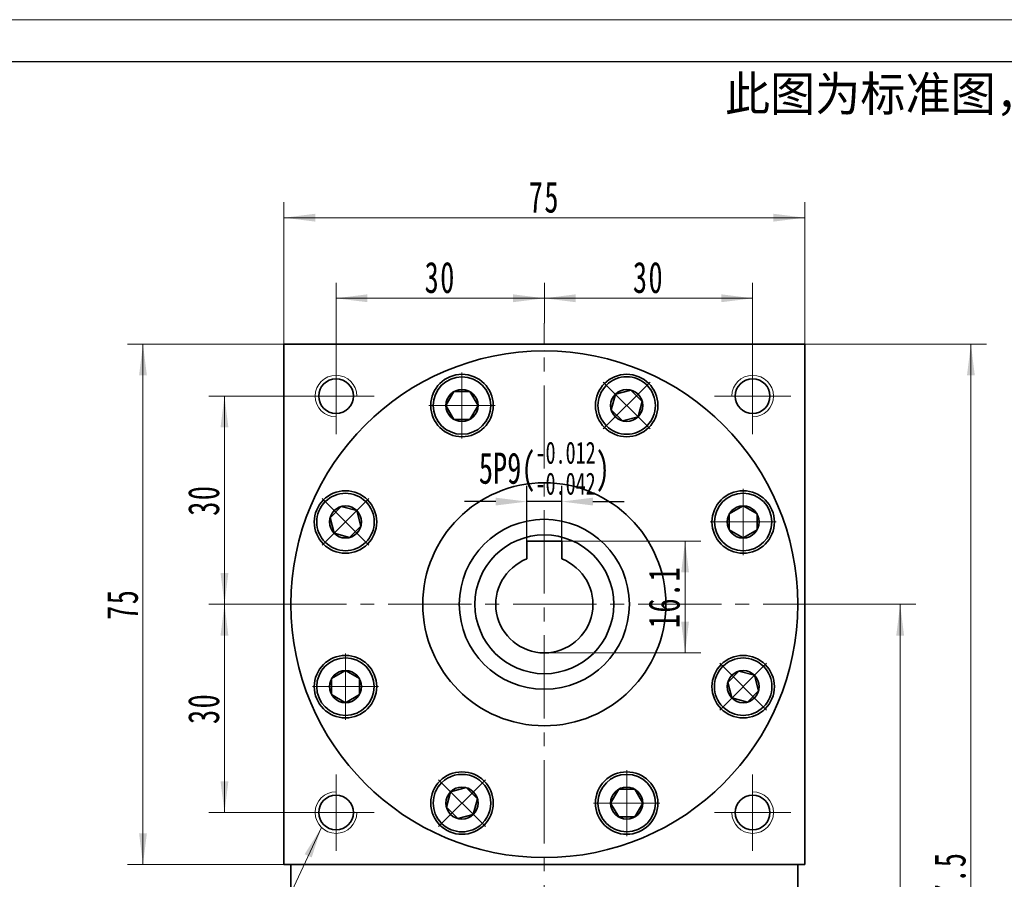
# Model space of a CAD drawing. Header units: millimetres. Extents: x 15 to 528, y 21 to 382.
# Tile 5 of 6: x 272 to 413, y 258 to 382. Entities that reach past the tile are written whole.
import ezdxf

# ---------------------------------------------------------------- set-up
doc = ezdxf.new("R2010")
doc.units = ezdxf.units.MM
doc.set_wipeout_variables(frame=1)
doc.header["$PDSIZE"] = -5
doc.linetypes.add('点画线', pattern=[18, 12, -2, 2, -2])
doc.layers.get('0').update_dxf_attribs({"lineweight": 35})
doc.layers.add('6文字层', color=3, linetype='Continuous')
for name, color, linetype, lineweight in [('中心线层', 1, '点画线', 18), ('图框_外框线', 7, 'Continuous', 18), ('尺寸线层', 3, 'Continuous', 18), ('粗实线层', 7, 'Continuous', 35)]:
    doc.layers.add(name, color=color, linetype=linetype, lineweight=lineweight)
doc.styles.add('标准', font='txt', dxfattribs={"width": 0.667})
doc.dimstyles.new('a4-1-1.5', dxfattribs={"dimtxt": 4.5, "dimasz": 4.5, "dimexe": 2.25, "dimexo": 0, "dimgap": 0.75, "dimtad": 1, "dimdec": 3, "dimdsep": 46, "dimtxsty": '标准', "dimblk": '_CAXARROW', "dimcen": 0, "dimdle": 6, "dimazin": 2, "dimtfac": 0.707107, "dimtdec": 3, "dimtix": 1, "dimtmove": 2, "dimatfit": 3, "dimfxl": 0, "dimfrac": 2, "dimtolj": 1, "dimtzin": 0, "dimarcsym": 0})

# ---------------------------------------------------------------- blocks, each defined once
blk = doc.blocks.new('*X8')
at = {"layer": '尺寸线层', "linetype": 'Continuous'}
for points in [[(317.08, 341.59), (321.58, 341.03), (321.58, 342.16)], [(347.08, 341.59), (342.58, 341.03), (342.58, 342.16)]]:
    blk.add_hatch(color=0, dxfattribs=at).paths.add_polyline_path(points, flags=0)
at = {"layer": '尺寸线层', "color": 0, "linetype": 'Continuous'}
for p, q in [((317.08, 333), (317.08, 343.84)), ((347.08, 338), (347.08, 343.84)), ((347.08, 341.59), (317.08, 341.59))]:
    blk.add_line(p, q, dxfattribs=at)
at = {"layer": '尺寸线层', "color": 0, "insert": (332.08, 344.57), "char_height": 4.5, "width": 9, "attachment_point": 5, "line_spacing_factor": 1.15057, "style": '标准'}
blk.add_mtext('\\T1.1;30', dxfattribs=at)
blk = doc.blocks.new('_CAXARROW')
blk.add_hatch(color=0).paths.add_polyline_path([(0, 0), (-1, 0.125), (-1, -0.125)], flags=0)
blk = doc.blocks.new('*X9')
at = {"layer": '尺寸线层', "linetype": 'Continuous'}
for points in [[(347.08, 341.59), (351.58, 342.16), (351.58, 341.03)], [(377.08, 341.59), (372.58, 342.16), (372.58, 341.03)]]:
    blk.add_hatch(color=0, dxfattribs=at).paths.add_polyline_path(points, flags=0)
at = {"layer": '尺寸线层', "color": 0, "linetype": 'Continuous'}
for p, q in [((347.08, 338), (347.08, 343.84)), ((377.08, 333), (377.08, 343.84)), ((347.08, 341.59), (377.08, 341.59))]:
    blk.add_line(p, q, dxfattribs=at)
at = {"layer": '尺寸线层', "color": 0, "insert": (362.08, 344.57), "char_height": 4.5, "width": 9, "attachment_point": 5, "line_spacing_factor": 1.15057, "style": '标准'}
blk.add_mtext('\\T1.1;30', dxfattribs=at)
blk = doc.blocks.new('*X10')
at = {"layer": '尺寸线层', "linetype": 'Continuous'}
for points in [[(309.58, 353.2), (314.08, 352.64), (314.08, 353.77)], [(384.58, 353.2), (380.08, 352.64), (380.08, 353.77)]]:
    blk.add_hatch(color=0, dxfattribs=at).paths.add_polyline_path(points, flags=0)
at = {"layer": '尺寸线层', "color": 0, "linetype": 'Continuous'}
for p, q in [((309.58, 335), (309.58, 355.45)), ((384.58, 335), (384.58, 355.45)), ((384.58, 353.2), (309.58, 353.2))]:
    blk.add_line(p, q, dxfattribs=at)
at = {"layer": '尺寸线层', "color": 0, "insert": (347.08, 356.15), "char_height": 4.5, "width": 9, "attachment_point": 5, "line_spacing_factor": 1.15057, "style": '标准'}
blk.add_mtext('\\T1.1;75', dxfattribs=at)
blk = doc.blocks.new('*X11')
at = {"layer": '尺寸线层', "linetype": 'Continuous'}
for points in [[(289.27, 335), (289.83, 330.5), (288.71, 330.5)], [(289.27, 260), (289.83, 264.5), (288.71, 264.5)]]:
    blk.add_hatch(color=0, dxfattribs=at).paths.add_polyline_path(points, flags=0)
at = {"layer": '尺寸线层', "color": 0, "linetype": 'Continuous'}
for p, q in [((309.58, 335), (287.02, 335)), ((289.27, 335), (289.27, 260)), ((309.58, 260), (287.02, 260))]:
    blk.add_line(p, q, dxfattribs=at)
at = {"layer": '尺寸线层', "color": 0, "insert": (286.32, 297.5), "char_height": 4.5, "width": 9, "attachment_point": 5, "rotation": 90, "line_spacing_factor": 1.15057, "style": '标准'}
blk.add_mtext('\\T1.1;75', dxfattribs=at)
blk = doc.blocks.new('*X12')
at = {"layer": '尺寸线层', "linetype": 'Continuous'}
for points in [[(301.01, 327.5), (301.57, 323), (300.44, 323)], [(301.01, 297.5), (301.57, 302), (300.44, 302)]]:
    blk.add_hatch(color=0, dxfattribs=at).paths.add_polyline_path(points, flags=0)
at = {"layer": '尺寸线层', "color": 0, "linetype": 'Continuous'}
for p, q in [((311.58, 327.5), (298.76, 327.5)), ((301.01, 327.5), (301.01, 297.5)), ((306.58, 297.5), (298.76, 297.5))]:
    blk.add_line(p, q, dxfattribs=at)
at = {"layer": '尺寸线层', "color": 0, "insert": (298.03, 312.5), "char_height": 4.5, "width": 9, "attachment_point": 5, "rotation": 90, "line_spacing_factor": 1.15057, "style": '标准'}
blk.add_mtext('\\T1.1;30', dxfattribs=at)
blk = doc.blocks.new('*X13')
at = {"layer": '尺寸线层', "linetype": 'Continuous'}
for points in [[(301.01, 297.5), (301.57, 293), (300.44, 293)], [(301.01, 267.5), (301.57, 272), (300.44, 272)]]:
    blk.add_hatch(color=0, dxfattribs=at).paths.add_polyline_path(points, flags=0)
at = {"layer": '尺寸线层', "color": 0, "linetype": 'Continuous'}
for p, q in [((306.58, 297.5), (298.76, 297.5)), ((301.01, 297.5), (301.01, 267.5)), ((311.58, 267.5), (298.76, 267.5))]:
    blk.add_line(p, q, dxfattribs=at)
at = {"layer": '尺寸线层', "color": 0, "insert": (298.03, 282.5), "char_height": 4.5, "width": 9, "attachment_point": 5, "rotation": 90, "line_spacing_factor": 1.15057, "style": '标准'}
blk.add_mtext('\\T1.1;30', dxfattribs=at)
blk = doc.blocks.new('*X14')
at = {"layer": '尺寸线层', "linetype": 'Continuous'}
blk.add_hatch(color=0, dxfattribs=at).paths.add_polyline_path([(15.81, 26.08), (14.42, 21.77), (13.4, 22.24)], flags=0)
at = {"layer": '尺寸线层', "color": 0, "linetype": 'Continuous'}
blk.add_line((15.81, 26.08), (3.67, 0), dxfattribs=at)
at = {"layer": '尺寸线层', "color": 0}
for p, q in [((0, 10.09), (-13.03, 10.09)), ((0, 0), (0, 10.09)), ((0, 0), (-13.03, 0)), ((3.67, 0), (0, 0))]:
    blk.add_line(p, q, dxfattribs=at)
at = {"layer": '尺寸线层', "color": 0, "insert": (-2.25, 0.9), "char_height": 4.5, "width": 20.0078, "attachment_point": 9, "line_spacing_factor": 1.15057, "style": '标准'}
blk.add_mtext('\\T1.1;4-M6\\P6个面', dxfattribs=at)
blk = doc.blocks.new('*X15')
at = {"layer": '中心线层', "linetype": '点画线', "lineweight": 18}
for p, q in [((0, -4.76), (0, 4.76)), ((-4.76, 0), (4.76, 0))]:
    blk.add_line(p, q, dxfattribs=at)
at = {"layer": '粗实线层'}
for p, q in [((-2.31, 0), (-1.15, 2)), ((-1.15, 2), (1.15, 2)), ((2.31, 0), (1.15, 2)), ((2.31, 0), (1.15, 2)), ((-2.31, 0), (-1.15, -2)), ((2.31, 0), (1.15, -2)), ((-1.15, -2), (1.15, -2))]:
    blk.add_line(p, q, dxfattribs=at)
blk.add_circle((0, 0), 2.31, dxfattribs=at)
for start, end in [(0, 180), (180, 360)]:
    blk.add_arc((0, 0), 4.14, start, end, dxfattribs=at)
blk = doc.blocks.new('*X16')
at = {"layer": '尺寸线层', "linetype": 'Continuous'}
for points in [[(398.33, 297.5), (398.89, 293), (397.77, 293)], [(398.33, 177.5), (398.89, 182), (397.77, 182)]]:
    blk.add_hatch(color=0, dxfattribs=at).paths.add_polyline_path(points, flags=0)
at = {"layer": '尺寸线层', "color": 0, "linetype": 'Continuous'}
for p, q in [((387.58, 297.5), (400.58, 297.5)), ((398.33, 297.5), (398.33, 177.5)), ((354.08, 177.5), (400.58, 177.5))]:
    blk.add_line(p, q, dxfattribs=at)
at = {"layer": '尺寸线层', "color": 0, "insert": (395.34, 237.5), "char_height": 4.5, "width": 11.9606, "attachment_point": 5, "rotation": 90, "line_spacing_factor": 1.15057, "style": '标准'}
blk.add_mtext('\\T1.1;120', dxfattribs=at)
blk = doc.blocks.new('*X17')
at = {"layer": '尺寸线层', "linetype": 'Continuous'}
for points in [[(408.52, 335), (409.08, 330.5), (407.96, 330.5)], [(408.52, 177.5), (409.08, 182), (407.96, 182)]]:
    blk.add_hatch(color=0, dxfattribs=at).paths.add_polyline_path(points, flags=0)
at = {"layer": '尺寸线层', "color": 0, "linetype": 'Continuous'}
for p, q in [((384.58, 335), (410.77, 335)), ((408.52, 335), (408.52, 177.5)), ((354.08, 177.5), (410.77, 177.5))]:
    blk.add_line(p, q, dxfattribs=at)
at = {"layer": '尺寸线层', "color": 0, "insert": (405.53, 256.25), "char_height": 4.5, "width": 20.8061, "attachment_point": 5, "rotation": 90, "line_spacing_factor": 1.15057, "style": '标准'}
blk.add_mtext('\\T1.1;157.5', dxfattribs=at)
blk = doc.blocks.new('*X47')
at = {"layer": 'Defpoints', "color": 0}
for p in [(344.58, 312.3), (344.58, 306.6), (349.58, 306.6)]:
    blk.add_point(p, dxfattribs=at)
at = {"layer": '尺寸线层', "color": 0, "lineweight": -2}
for p, q in [((344.58, 306.6), (344.58, 314.55)), ((349.58, 306.6), (349.58, 314.55)), ((340.08, 312.3), (335.58, 312.3)), ((349.58, 312.3), (344.58, 312.3)), ((354.08, 312.3), (358.58, 312.3))]:
    blk.add_line(p, q, dxfattribs=at)
at = {"layer": '尺寸线层', "color": 0, "lineweight": -2, "xscale": 4.5, "yscale": 4.5, "zscale": 4.5}
blk.add_blockref('_CAXARROW', (344.58, 312.3), dxfattribs=at)
at = {"layer": '尺寸线层', "color": 0, "lineweight": -2, "xscale": 4.5, "yscale": 4.5, "zscale": 4.5, "rotation": 180}
blk.add_blockref('_CAXARROW', (349.58, 312.3), dxfattribs=at)
at = {"layer": '尺寸线层', "color": 0, "insert": (347.08, 317.12), "char_height": 4.5, "attachment_point": 5, "style": '标准'}
blk.add_mtext('{\\A1;\\A1;5P9({\\H0.707107x;\\S-0.012^ -0.042;})}', dxfattribs=at)
blk = doc.blocks.new('*X49')
at = {"layer": '尺寸线层', "linetype": 'Continuous'}
for points in [[(367.35, 306.6), (367.91, 302.1), (366.79, 302.1)], [(367.35, 290.5), (367.91, 295), (366.79, 295)]]:
    blk.add_hatch(color=0, dxfattribs=at).paths.add_polyline_path(points, flags=0)
at = {"layer": '尺寸线层', "color": 0, "linetype": 'Continuous'}
for p, q in [((349.58, 306.6), (369.6, 306.6)), ((367.35, 306.6), (367.35, 290.5)), ((347.08, 290.5), (369.6, 290.5))]:
    blk.add_line(p, q, dxfattribs=at)
at = {"layer": '尺寸线层', "color": 0, "insert": (364.36, 298.55), "char_height": 4.5, "width": 16.0426, "attachment_point": 5, "rotation": 90, "line_spacing_factor": 1.15057, "style": '标准'}
blk.add_mtext('\\T1.1;16.1', dxfattribs=at)
blk = doc.blocks.new('提示字样')
at = {"layer": '6文字层', "insert": (1.21, 11.52), "char_height": 10, "width": 317.6795, "attachment_point": 1}
blk.add_mtext('{\\C1;此图为标准图，如需改动尺寸请联系销售经理。}', dxfattribs=at)

msp = doc.modelspace()

# ---------------------------------------------------------------- linework, layer by layer
at = {"layer": '中心线层'}
for p, q in [((347.0781, 173.0434), (347.0781, 338.0007)), ((317.0781, 322.0007), (317.0781, 333.0007)), ((377.0781, 333.0007), (377.0781, 322.0007)), ((311.5781, 327.5007), (322.5781, 327.5007)), ((371.5781, 327.5007), (382.5781, 327.5007)), ((306.5781, 297.5007), (387.5781, 297.5007)), ((317.0781, 262.0007), (317.0781, 273.0007)), ((377.0781, 273.0007), (377.0781, 262.0007)), ((322.5781, 267.5007), (311.5781, 267.5007)), ((382.5781, 267.5007), (371.5781, 267.5007))]:
    msp.add_line(p, q, dxfattribs=at)
at = {"layer": '粗实线层'}
for p, q in [((309.5781, 335.0007), (384.5781, 335.0007)), ((309.5781, 334.1007), (309.5781, 335.0007)), ((309.5781, 335.0007), (309.5781, 260.0007)), ((384.5781, 335.0007), (384.5781, 260.0007)), ((349.5781, 306.6007), (344.5781, 306.6007)), ((344.5781, 306.6007), (344.5781, 304.039)), ((349.5781, 306.6007), (349.5781, 304.039)), ((309.5781, 260.0007), (384.5781, 260.0007)), ((310.5781, 260.0007), (310.5781, 245.0007)), ((383.5781, 245.0007), (383.5781, 260.0007))]:
    msp.add_line(p, q, dxfattribs=at)
for centre, radius in [((335.215, 326.1409), 4.5), ((358.9413, 326.1409), 4.5), ((317.0781, 327.5007), 2.5), ((377.0781, 327.5007), 2.5), ((347.0781, 297.5007), 17.5), ((318.4379, 309.3639), 4.5), ((375.7184, 309.3639), 4.5), ((347.0781, 297.5007), 12.25), ((347.0781, 297.5007), 10), ((318.4379, 285.6375), 4.5), ((375.7184, 285.6375), 4.5), ((335.215, 268.8604), 4.5), ((358.9413, 268.8604), 4.5), ((317.0781, 267.5007), 2.5), ((377.0781, 267.5007), 2.5)]:
    msp.add_circle(centre, radius, dxfattribs=at)
at = {"layer": '粗实线层', "lineweight": 18}
for centre, start, end in [((317.0781, 327.5007), 0, 270), ((377.0781, 327.5007), 270, 180), ((317.0781, 267.5007), 90, 360), ((377.0781, 267.5007), 180, 90)]:
    msp.add_arc(centre, 3, start, end, dxfattribs=at)
at = {"layer": '粗实线层'}
msp.add_arc((347.0781, 297.5007), 7, 110.924832, 69.075168, dxfattribs=at)

# ---------------------------------------------------------------- block references
at = {"layer": '尺寸线层'}
msp.add_blockref('*X14', (299.149, 239.2544), dxfattribs=at)
at = {"layer": '粗实线层', "xscale": 0.5, "yscale": 0.5, "zscale": 0.5}
msp.add_blockref('提示字样', (372.4907, 367.7899), dxfattribs=at)

# ---------------------------------------------------------------- dimensions: what is measured, and where the dimension line sits
at = {"layer": '尺寸线层'}
for base, p1, p2, picture, middle in [((309.5781, 353.2032), (384.5781, 335.0007), (309.5781, 335.0007), '*X10', (347.0781, 356.1529)), ((317.0781, 341.5933), (347.0781, 338.0007), (317.0781, 333.0007), '*X8', (332.0781, 344.5682)), ((377.0781, 341.5933), (347.0781, 338.0007), (377.0781, 333.0007), '*X9', (362.0781, 344.5682))]:
    dim = msp.add_linear_dim(base=base, p1=p1, p2=p2, dimstyle='a4-1-1.5', override={"dimsah": 1, "dimtfill": 1, "dimtzin": 0}, dxfattribs=at)
    dim.commit()
    dim.dimension.update_dxf_attribs({"geometry": picture, "text_midpoint": middle})
for base, p1, p2, picture, middle in [((289.2717, 260.0007), (309.5781, 335.0007), (309.5781, 260.0007), '*X11', (286.3219, 297.5007)), ((301.0058, 297.5007), (311.5781, 327.5007), (306.5781, 297.5007), '*X12', (298.0309, 312.5007)), ((367.3515, 290.5007), (349.5781, 306.6007), (347.0781, 290.5007), '*X49', (364.3641, 298.5507)), ((301.0058, 267.5007), (306.5781, 297.5007), (311.5781, 267.5007), '*X13', (298.0309, 282.5007))]:
    dim = msp.add_linear_dim(base=base, p1=p1, p2=p2, angle=270, dimstyle='a4-1-1.5', override={"dimsah": 1, "dimtfill": 1, "dimtzin": 0}, dxfattribs=at)
    dim.commit()
    dim.dimension.update_dxf_attribs({"geometry": picture, "text_midpoint": middle})

# ---------------------------------------------------------------- next in the draw order: wipeouts: each hides what was drawn before it
for points in [[(339.355, 326.1409), (339.3549, 326.1652), (339.3547, 326.1895), (339.3543, 326.2137), (339.3538, 326.238), (339.3532, 326.2622), (339.3524, 326.2865), (339.3515, 326.3107), (339.3504, 326.335), (339.3492, 326.3592), (339.3479, 326.3834), (339.3464, 326.4077), (339.3447, 326.4319), (339.3429, 326.4561), (339.341, 326.4802), (339.339, 326.5044), (339.3368, 326.5286), (339.3344, 326.5527), (339.3319, 326.5769), (339.3293, 326.601), (339.3266, 326.6251), (339.3236, 326.6492), (339.3206, 326.6733), (339.3174, 326.6973), (339.3141, 326.7213), (339.3106, 326.7454), (339.307, 326.7693), (339.3032, 326.7933), (339.2993, 326.8173), (339.2953, 326.8412), (339.2911, 326.8651), (339.2911, 326.8651), (339.2531, 327.0538), (339.2063, 327.2405), (339.1508, 327.4248), (339.0869, 327.6064), (339.0146, 327.7848), (338.9341, 327.9596), (338.8455, 328.1305), (338.7491, 328.2971), (338.6451, 328.4591), (338.5336, 328.616), (338.415, 328.7676), (338.2894, 328.9135), (338.1572, 329.0534), (338.0187, 329.187), (337.8741, 329.3141), (337.7237, 329.4342), (337.5679, 329.5473), (337.407, 329.653), (337.2414, 329.7511), (337.0714, 329.8414), (336.8974, 329.9237), (336.7197, 329.9978), (336.5388, 330.0636), (336.3551, 330.1209), (336.1688, 330.1696), (335.9806, 330.2095), (335.7906, 330.2407), (335.5994, 330.2631), (335.4074, 330.2765), (335.215, 330.2809), (335.215, 330.2809), (335.0225, 330.2765), (334.8305, 330.2631), (334.6393, 330.2407), (334.4494, 330.2095), (334.2611, 330.1696), (334.0748, 330.1209), (333.8911, 330.0636), (333.7102, 329.9978), (333.5325, 329.9237), (333.3585, 329.8414), (333.1885, 329.7511), (333.0229, 329.653), (332.862, 329.5473), (332.7062, 329.4342), (332.5559, 329.3141), (332.4112, 329.187), (332.2727, 329.0534), (332.1405, 328.9135), (332.0149, 328.7676), (331.8963, 328.616), (331.7848, 328.4591), (331.6808, 328.2971), (331.5844, 328.1305), (331.4958, 327.9596), (331.4153, 327.7848), (331.343, 327.6064), (331.2791, 327.4248), (331.2236, 327.2405), (331.1768, 327.0538), (331.1388, 326.8651), (331.1388, 326.8651), (331.1346, 326.8412), (331.1306, 326.8173), (331.1267, 326.7933), (331.1229, 326.7693), (331.1193, 326.7454), (331.1158, 326.7213), (331.1125, 326.6973), (331.1093, 326.6733), (331.1063, 326.6492), (331.1034, 326.6251), (331.1006, 326.601), (331.098, 326.5769), (331.0955, 326.5527), (331.0931, 326.5286), (331.0909, 326.5044), (331.0889, 326.4802), (331.087, 326.4561), (331.0852, 326.4319), (331.0836, 326.4077), (331.0821, 326.3834), (331.0807, 326.3592), (331.0795, 326.335), (331.0784, 326.3107), (331.0775, 326.2865), (331.0767, 326.2622), (331.0761, 326.238), (331.0756, 326.2137), (331.0752, 326.1895), (331.075, 326.1652), (331.075, 326.1409), (331.075, 326.1409), (331.0806, 325.9243), (331.0976, 325.7082), (331.1259, 325.4933), (331.1654, 325.2802), (331.216, 325.0694), (331.2776, 324.8616), (331.3499, 324.6573), (331.4329, 324.4571), (331.5262, 324.2614), (331.6296, 324.0709), (331.7429, 323.8861), (331.8656, 323.7075), (331.9976, 323.5356), (332.1383, 323.3707), (332.2875, 323.2135), (332.4448, 323.0643), (332.6096, 322.9236), (332.7815, 322.7916), (332.9602, 322.6688), (333.145, 322.5556), (333.3354, 322.4522), (333.5311, 322.3589), (333.7313, 322.2759), (333.9356, 322.2036), (334.1434, 322.142), (334.3542, 322.0914), (334.5673, 322.0519), (334.7822, 322.0236), (334.9983, 322.0066), (335.215, 322.0009), (335.215, 322.0009), (335.4316, 322.0066), (335.6477, 322.0236), (335.8626, 322.0519), (336.0757, 322.0914), (336.2865, 322.142), (336.4943, 322.2036), (336.6986, 322.2759), (336.8988, 322.3589), (337.0945, 322.4522), (337.285, 322.5556), (337.4698, 322.6688), (337.6484, 322.7916), (337.8203, 322.9236), (337.9852, 323.0643), (338.1424, 323.2135), (338.2916, 323.3707), (338.4323, 323.5356), (338.5643, 323.7075), (338.6871, 323.8861), (338.8003, 324.0709), (338.9037, 324.2614), (338.997, 324.4571), (339.08, 324.6573), (339.1523, 324.8616), (339.2139, 325.0694), (339.2645, 325.2802), (339.304, 325.4933), (339.3323, 325.7082), (339.3493, 325.9243)], [(361.8688, 323.2135), (361.8859, 323.2307), (361.9029, 323.248), (361.9198, 323.2654), (361.9366, 323.2829), (361.9533, 323.3005), (361.9699, 323.3182), (361.9864, 323.336), (362.0027, 323.3539), (362.019, 323.3719), (362.0352, 323.39), (362.0513, 323.4082), (362.0672, 323.4265), (362.0831, 323.4448), (362.0988, 323.4633), (362.1145, 323.4818), (362.13, 323.5005), (362.1454, 323.5192), (362.1607, 323.538), (362.1759, 323.557), (362.191, 323.576), (362.206, 323.595), (362.2209, 323.6142), (362.2356, 323.6335), (362.2502, 323.6528), (362.2648, 323.6723), (362.2792, 323.6918), (362.2935, 323.7114), (362.3077, 323.7311), (362.3217, 323.7508), (362.3357, 323.7707), (362.3357, 323.7707), (362.4422, 323.931), (362.5411, 324.0962), (362.6323, 324.2657), (362.7154, 324.4393), (362.7905, 324.6166), (362.8572, 324.7971), (362.9154, 324.9806), (362.965, 325.1666), (363.006, 325.3547), (363.0381, 325.5444), (363.0614, 325.7355), (363.0758, 325.9275), (363.0813, 326.1199), (363.0778, 326.3123), (363.0653, 326.5044), (363.044, 326.6957), (363.0138, 326.8858), (362.9747, 327.0743), (362.927, 327.2608), (362.8706, 327.4448), (362.8058, 327.6261), (362.7326, 327.8041), (362.6512, 327.9785), (362.5617, 328.149), (362.4645, 328.3151), (362.3596, 328.4765), (362.2474, 328.6329), (362.128, 328.7839), (362.0017, 328.9291), (361.8688, 329.0684), (361.8688, 329.0684), (361.7295, 329.2013), (361.5843, 329.3276), (361.4333, 329.447), (361.2769, 329.5592), (361.1155, 329.6641), (360.9494, 329.7613), (360.7789, 329.8508), (360.6045, 329.9322), (360.4265, 330.0054), (360.2452, 330.0702), (360.0612, 330.1266), (359.8747, 330.1744), (359.6862, 330.2134), (359.4961, 330.2436), (359.3048, 330.265), (359.1127, 330.2774), (358.9203, 330.2809), (358.7279, 330.2754), (358.5359, 330.261), (358.3448, 330.2377), (358.155, 330.2056), (357.967, 330.1646), (357.781, 330.115), (357.5975, 330.0568), (357.4169, 329.9901), (357.2397, 329.9151), (357.0661, 329.8319), (356.8965, 329.7407), (356.7314, 329.6418), (356.5711, 329.5353), (356.5711, 329.5353), (356.5512, 329.5213), (356.5315, 329.5073), (356.5118, 329.4931), (356.4922, 329.4788), (356.4727, 329.4644), (356.4532, 329.4499), (356.4339, 329.4352), (356.4146, 329.4205), (356.3954, 329.4056), (356.3763, 329.3906), (356.3573, 329.3755), (356.3384, 329.3603), (356.3196, 329.345), (356.3009, 329.3296), (356.2822, 329.3141), (356.2637, 329.2984), (356.2452, 329.2827), (356.2269, 329.2668), (356.2086, 329.2509), (356.1904, 329.2348), (356.1723, 329.2186), (356.1543, 329.2023), (356.1364, 329.186), (356.1186, 329.1695), (356.1009, 329.1529), (356.0833, 329.1362), (356.0658, 329.1194), (356.0484, 329.1025), (356.0311, 329.0855), (356.0139, 329.0684), (356.0139, 329.0684), (355.8647, 328.9111), (355.7239, 328.7463), (355.592, 328.5744), (355.4692, 328.3957), (355.356, 328.2109), (355.2526, 328.0205), (355.1593, 327.8248), (355.0763, 327.6246), (355.004, 327.4203), (354.9424, 327.2125), (354.8918, 327.0017), (354.8523, 326.7886), (354.824, 326.5737), (354.807, 326.3576), (354.8013, 326.1409), (354.807, 325.9243), (354.824, 325.7082), (354.8523, 325.4933), (354.8918, 325.2802), (354.9424, 325.0694), (355.004, 324.8616), (355.0763, 324.6573), (355.1593, 324.4571), (355.2526, 324.2614), (355.356, 324.0709), (355.4692, 323.8861), (355.592, 323.7075), (355.7239, 323.5356), (355.8647, 323.3707), (356.0139, 323.2135), (356.0139, 323.2135), (356.1711, 323.0643), (356.3359, 322.9236), (356.5079, 322.7916), (356.6865, 322.6688), (356.8713, 322.5556), (357.0618, 322.4522), (357.2574, 322.3589), (357.4577, 322.2759), (357.662, 322.2036), (357.8698, 322.142), (358.0806, 322.0914), (358.2937, 322.0519), (358.5086, 322.0236), (358.7247, 322.0066), (358.9413, 322.0009), (359.158, 322.0066), (359.3741, 322.0236), (359.589, 322.0519), (359.8021, 322.0914), (360.0128, 322.142), (360.2207, 322.2036), (360.425, 322.2759), (360.6252, 322.3589), (360.8209, 322.4522), (361.0113, 322.5556), (361.1961, 322.6688), (361.3748, 322.7916), (361.5467, 322.9236), (361.7115, 323.0643)], [(321.3653, 312.2913), (321.3481, 312.3084), (321.3308, 312.3254), (321.3134, 312.3423), (321.2959, 312.3591), (321.2783, 312.3758), (321.2606, 312.3924), (321.2428, 312.4089), (321.2249, 312.4253), (321.2069, 312.4416), (321.1888, 312.4577), (321.1706, 312.4738), (321.1524, 312.4898), (321.134, 312.5056), (321.1155, 312.5214), (321.097, 312.537), (321.0783, 312.5525), (321.0596, 312.5679), (321.0408, 312.5833), (321.0219, 312.5985), (321.0029, 312.6135), (320.9838, 312.6285), (320.9646, 312.6434), (320.9453, 312.6581), (320.926, 312.6728), (320.9066, 312.6873), (320.887, 312.7017), (320.8674, 312.716), (320.8477, 312.7302), (320.828, 312.7443), (320.8081, 312.7582), (320.8081, 312.7582), (320.6478, 312.8647), (320.4827, 312.9636), (320.3131, 313.0548), (320.1395, 313.138), (319.9623, 313.213), (319.7817, 313.2797), (319.5982, 313.3379), (319.4123, 313.3876), (319.2242, 313.4285), (319.0344, 313.4607), (318.8433, 313.484), (318.6514, 313.4984), (318.4589, 313.5038), (318.2665, 313.5003), (318.0744, 313.4879), (317.8831, 313.4665), (317.693, 313.4363), (317.5045, 313.3973), (317.318, 313.3495), (317.134, 313.2932), (316.9527, 313.2283), (316.7747, 313.1551), (316.6003, 313.0737), (316.4298, 312.9843), (316.2637, 312.887), (316.1023, 312.7822), (315.9459, 312.6699), (315.795, 312.5505), (315.6497, 312.4242), (315.5105, 312.2913), (315.5105, 312.2913), (315.3775, 312.152), (315.2513, 312.0068), (315.1318, 311.8558), (315.0196, 311.6994), (314.9147, 311.538), (314.8175, 311.3719), (314.728, 311.2014), (314.6466, 311.027), (314.5734, 310.849), (314.5086, 310.6678), (314.4522, 310.4837), (314.4045, 310.2972), (314.3654, 310.1087), (314.3352, 309.9186), (314.3139, 309.7273), (314.3014, 309.5353), (314.2979, 309.3428), (314.3034, 309.1504), (314.3178, 308.9584), (314.3411, 308.7674), (314.3732, 308.5776), (314.4142, 308.3895), (314.4638, 308.2035), (314.522, 308.02), (314.5887, 307.8395), (314.6638, 307.6622), (314.7469, 307.4886), (314.8381, 307.3191), (314.937, 307.154), (315.0435, 306.9936), (315.0435, 306.9936), (315.0575, 306.9738), (315.0716, 306.954), (315.0857, 306.9343), (315.1, 306.9147), (315.1144, 306.8952), (315.129, 306.8758), (315.1436, 306.8564), (315.1584, 306.8371), (315.1732, 306.818), (315.1882, 306.7989), (315.2033, 306.7799), (315.2185, 306.761), (315.2338, 306.7421), (315.2492, 306.7234), (315.2647, 306.7048), (315.2804, 306.6862), (315.2961, 306.6678), (315.312, 306.6494), (315.3279, 306.6311), (315.344, 306.6129), (315.3602, 306.5948), (315.3765, 306.5769), (315.3929, 306.559), (315.4093, 306.5412), (315.4259, 306.5235), (315.4426, 306.5059), (315.4594, 306.4884), (315.4763, 306.471), (315.4934, 306.4536), (315.5105, 306.4364), (315.5105, 306.4364), (315.6677, 306.2872), (315.8325, 306.1465), (316.0044, 306.0145), (316.1831, 305.8918), (316.3679, 305.7785), (316.5584, 305.6751), (316.754, 305.5818), (316.9542, 305.4988), (317.1585, 305.4265), (317.3664, 305.3649), (317.5771, 305.3143), (317.7902, 305.2748), (318.0051, 305.2465), (318.2212, 305.2295), (318.4379, 305.2239), (318.6546, 305.2295), (318.8706, 305.2465), (319.0855, 305.2748), (319.2986, 305.3143), (319.5094, 305.3649), (319.7172, 305.4265), (319.9215, 305.4988), (320.1218, 305.5818), (320.3174, 305.6751), (320.5079, 305.7785), (320.6927, 305.8918), (320.8713, 306.0145), (321.0433, 306.1465), (321.2081, 306.2872), (321.3653, 306.4364), (321.3653, 306.4364), (321.5145, 306.5937), (321.6553, 306.7585), (321.7872, 306.9304), (321.91, 307.1091), (322.0232, 307.2939), (322.1266, 307.4843), (322.22, 307.68), (322.3029, 307.8802), (322.3753, 308.0845), (322.4368, 308.2924), (322.4874, 308.5031), (322.5269, 308.7162), (322.5552, 308.9311), (322.5722, 309.1472), (322.5779, 309.3639), (322.5722, 309.5805), (322.5552, 309.7966), (322.5269, 310.0115), (322.4874, 310.2246), (322.4368, 310.4354), (322.3753, 310.6432), (322.3029, 310.8475), (322.22, 311.0478), (322.1266, 311.2434), (322.0232, 311.4339), (321.91, 311.6187), (321.7872, 311.7973), (321.6553, 311.9692), (321.5145, 312.1341)], [(375.7184, 305.2239), (375.7427, 305.2239), (375.7669, 305.2241), (375.7912, 305.2245), (375.8155, 305.225), (375.8397, 305.2256), (375.864, 305.2264), (375.8882, 305.2273), (375.9124, 305.2284), (375.9367, 305.2296), (375.9609, 305.231), (375.9851, 305.2325), (376.0093, 305.2341), (376.0335, 305.2359), (376.0577, 305.2378), (376.0819, 305.2398), (376.1061, 305.2421), (376.1302, 305.2444), (376.1543, 305.2469), (376.1785, 305.2495), (376.2026, 305.2523), (376.2267, 305.2552), (376.2507, 305.2582), (376.2748, 305.2614), (376.2988, 305.2647), (376.3228, 305.2682), (376.3468, 305.2718), (376.3708, 305.2756), (376.3947, 305.2795), (376.4187, 305.2835), (376.4426, 305.2877), (376.4426, 305.2877), (376.6312, 305.3258), (376.818, 305.3725), (377.0023, 305.428), (377.1839, 305.4919), (377.3623, 305.5642), (377.5371, 305.6447), (377.708, 305.7333), (377.8746, 305.8297), (378.0366, 305.9337), (378.1935, 306.0452), (378.3451, 306.1638), (378.491, 306.2894), (378.6309, 306.4216), (378.7645, 306.5601), (378.8915, 306.7048), (379.0117, 306.8551), (379.1248, 307.0109), (379.2305, 307.1718), (379.3286, 307.3374), (379.4188, 307.5074), (379.5011, 307.6814), (379.5753, 307.8591), (379.641, 308.04), (379.6983, 308.2237), (379.747, 308.41), (379.787, 308.5983), (379.8182, 308.7882), (379.8405, 308.9794), (379.8539, 309.1714), (379.8584, 309.3639), (379.8584, 309.3639), (379.8539, 309.5563), (379.8405, 309.7483), (379.8182, 309.9395), (379.787, 310.1295), (379.747, 310.3177), (379.6983, 310.504), (379.641, 310.6877), (379.5753, 310.8686), (379.5011, 311.0463), (379.4188, 311.2203), (379.3286, 311.3903), (379.2305, 311.5559), (379.1248, 311.7168), (379.0117, 311.8726), (378.8915, 312.023), (378.7645, 312.1676), (378.6309, 312.3061), (378.491, 312.4383), (378.3451, 312.5639), (378.1935, 312.6825), (378.0366, 312.794), (377.8746, 312.898), (377.708, 312.9944), (377.5371, 313.083), (377.3623, 313.1635), (377.1839, 313.2358), (377.0023, 313.2998), (376.818, 313.3552), (376.6312, 313.402), (376.4426, 313.44), (376.4426, 313.44), (376.4187, 313.4442), (376.3947, 313.4482), (376.3708, 313.4521), (376.3468, 313.4559), (376.3228, 313.4595), (376.2988, 313.463), (376.2748, 313.4663), (376.2507, 313.4695), (376.2267, 313.4725), (376.2026, 313.4755), (376.1785, 313.4782), (376.1543, 313.4808), (376.1302, 313.4833), (376.1061, 313.4857), (376.0819, 313.4879), (376.0577, 313.4899), (376.0335, 313.4919), (376.0093, 313.4936), (375.9851, 313.4953), (375.9609, 313.4968), (375.9367, 313.4981), (375.9124, 313.4993), (375.8882, 313.5004), (375.864, 313.5013), (375.8397, 313.5021), (375.8155, 313.5027), (375.7912, 313.5032), (375.7669, 313.5036), (375.7427, 313.5038), (375.7184, 313.5039), (375.7184, 313.5039), (375.5017, 313.4982), (375.2857, 313.4812), (375.0708, 313.4529), (374.8577, 313.4134), (374.6469, 313.3628), (374.4391, 313.3012), (374.2348, 313.2289), (374.0345, 313.1459), (373.8389, 313.0526), (373.6484, 312.9492), (373.4636, 312.836), (373.285, 312.7132), (373.113, 312.5812), (372.9482, 312.4405), (372.791, 312.2913), (372.6418, 312.1341), (372.501, 311.9692), (372.3691, 311.7973), (372.2463, 311.6187), (372.1331, 311.4339), (372.0296, 311.2434), (371.9363, 311.0478), (371.8534, 310.8475), (371.781, 310.6432), (371.7195, 310.4354), (371.6689, 310.2246), (371.6294, 310.0115), (371.6011, 309.7966), (371.5841, 309.5805), (371.5784, 309.3639), (371.5784, 309.3639), (371.5841, 309.1472), (371.6011, 308.9311), (371.6294, 308.7162), (371.6689, 308.5031), (371.7195, 308.2924), (371.781, 308.0845), (371.8534, 307.8802), (371.9363, 307.68), (372.0296, 307.4843), (372.1331, 307.2939), (372.2463, 307.1091), (372.3691, 306.9304), (372.501, 306.7585), (372.6418, 306.5937), (372.791, 306.4364), (372.9482, 306.2872), (373.113, 306.1465), (373.285, 306.0145), (373.4636, 305.8918), (373.6484, 305.7785), (373.8389, 305.6751), (374.0345, 305.5818), (374.2348, 305.4988), (374.4391, 305.4265), (374.6469, 305.3649), (374.8577, 305.3143), (375.0708, 305.2748), (375.2857, 305.2465), (375.5017, 305.2295)], [(318.4379, 289.7775), (318.4136, 289.7774), (318.3894, 289.7772), (318.3651, 289.7768), (318.3408, 289.7764), (318.3166, 289.7757), (318.2923, 289.7749), (318.2681, 289.774), (318.2438, 289.7729), (318.2196, 289.7717), (318.1954, 289.7704), (318.1712, 289.7689), (318.147, 289.7673), (318.1228, 289.7655), (318.0986, 289.7636), (318.0744, 289.7615), (318.0502, 289.7593), (318.0261, 289.757), (318.002, 289.7545), (317.9778, 289.7518), (317.9537, 289.7491), (317.9296, 289.7462), (317.9056, 289.7431), (317.8815, 289.7399), (317.8575, 289.7366), (317.8335, 289.7331), (317.8095, 289.7295), (317.7855, 289.7258), (317.7616, 289.7219), (317.7376, 289.7178), (317.7137, 289.7137), (317.7137, 289.7137), (317.525, 289.6756), (317.3383, 289.6288), (317.154, 289.5734), (316.9724, 289.5094), (316.794, 289.4371), (316.6192, 289.3566), (316.4483, 289.2681), (316.2817, 289.1717), (316.1197, 289.0676), (315.9628, 288.9562), (315.8112, 288.8375), (315.6653, 288.712), (315.5254, 288.5798), (315.3918, 288.4412), (315.2647, 288.2966), (315.1446, 288.1462), (315.0315, 287.9904), (314.9258, 287.8295), (314.8277, 287.6639), (314.7374, 287.4939), (314.6552, 287.3199), (314.581, 287.1423), (314.5153, 286.9614), (314.458, 286.7776), (314.4093, 286.5914), (314.3693, 286.4031), (314.3381, 286.2131), (314.3158, 286.0219), (314.3024, 285.8299), (314.2979, 285.6375), (314.2979, 285.6375), (314.3024, 285.4451), (314.3158, 285.253), (314.3381, 285.0618), (314.3693, 284.8719), (314.4093, 284.6836), (314.458, 284.4974), (314.5153, 284.3136), (314.581, 284.1327), (314.6552, 283.9551), (314.7374, 283.781), (314.8277, 283.611), (314.9258, 283.4454), (315.0315, 283.2846), (315.1446, 283.1288), (315.2647, 282.9784), (315.3918, 282.8338), (315.5254, 282.6952), (315.6653, 282.563), (315.8112, 282.4375), (315.9628, 282.3188), (316.1197, 282.2074), (316.2817, 282.1033), (316.4483, 282.0069), (316.6192, 281.9184), (316.794, 281.8378), (316.9724, 281.7655), (317.154, 281.7016), (317.3383, 281.6462), (317.525, 281.5994), (317.7137, 281.5613), (317.7137, 281.5613), (317.7376, 281.5571), (317.7616, 281.5531), (317.7855, 281.5492), (317.8095, 281.5455), (317.8335, 281.5418), (317.8575, 281.5384), (317.8815, 281.535), (317.9056, 281.5319), (317.9296, 281.5288), (317.9537, 281.5259), (317.9778, 281.5231), (318.002, 281.5205), (318.0261, 281.518), (318.0502, 281.5157), (318.0744, 281.5135), (318.0986, 281.5114), (318.1228, 281.5095), (318.147, 281.5077), (318.1712, 281.5061), (318.1954, 281.5046), (318.2196, 281.5032), (318.2438, 281.502), (318.2681, 281.501), (318.2923, 281.5), (318.3166, 281.4993), (318.3408, 281.4986), (318.3651, 281.4981), (318.3894, 281.4978), (318.4136, 281.4976), (318.4379, 281.4975), (318.4379, 281.4975), (318.6546, 281.5032), (318.8706, 281.5202), (319.0855, 281.5485), (319.2986, 281.588), (319.5094, 281.6386), (319.7172, 281.7001), (319.9215, 281.7725), (320.1218, 281.8554), (320.3174, 281.9487), (320.5079, 282.0521), (320.6927, 282.1654), (320.8713, 282.2882), (321.0433, 282.4201), (321.2081, 282.5609), (321.3653, 282.7101), (321.5145, 282.8673), (321.6553, 283.0321), (321.7872, 283.2041), (321.91, 283.3827), (322.0232, 283.5675), (322.1266, 283.758), (322.22, 283.9536), (322.3029, 284.1538), (322.3753, 284.3582), (322.4368, 284.566), (322.4874, 284.7767), (322.5269, 284.9899), (322.5552, 285.2047), (322.5722, 285.4208), (322.5779, 285.6375), (322.5779, 285.6375), (322.5722, 285.8542), (322.5552, 286.0702), (322.5269, 286.2851), (322.4874, 286.4982), (322.4368, 286.709), (322.3753, 286.9168), (322.3029, 287.1211), (322.22, 287.3214), (322.1266, 287.517), (322.0232, 287.7075), (321.91, 287.8923), (321.7872, 288.0709), (321.6553, 288.2429), (321.5145, 288.4077), (321.3653, 288.5649), (321.2081, 288.7141), (321.0433, 288.8549), (320.8713, 288.9868), (320.6927, 289.1096), (320.5079, 289.2228), (320.3174, 289.3263), (320.1218, 289.4196), (319.9215, 289.5025), (319.7172, 289.5749), (319.5094, 289.6364), (319.2986, 289.687), (319.0855, 289.7265), (318.8706, 289.7548), (318.6546, 289.7718)], [(372.791, 282.7101), (372.8082, 282.693), (372.8255, 282.676), (372.8429, 282.6591), (372.8604, 282.6423), (372.878, 282.6256), (372.8957, 282.609), (372.9135, 282.5925), (372.9314, 282.5761), (372.9494, 282.5598), (372.9675, 282.5436), (372.9857, 282.5276), (373.0039, 282.5116), (373.0223, 282.4957), (373.0408, 282.48), (373.0593, 282.4644), (373.078, 282.4488), (373.0967, 282.4334), (373.1155, 282.4181), (373.1344, 282.4029), (373.1534, 282.3878), (373.1725, 282.3728), (373.1917, 282.358), (373.211, 282.3432), (373.2303, 282.3286), (373.2497, 282.314), (373.2693, 282.2996), (373.2889, 282.2853), (373.3085, 282.2712), (373.3283, 282.2571), (373.3482, 282.2431), (373.3482, 282.2431), (373.5085, 282.1366), (373.6736, 282.0377), (373.8432, 281.9465), (374.0168, 281.8634), (374.194, 281.7884), (374.3746, 281.7217), (374.5581, 281.6634), (374.744, 281.6138), (374.9321, 281.5728), (375.1219, 281.5407), (375.313, 281.5174), (375.5049, 281.503), (375.6973, 281.4975), (375.8898, 281.501), (376.0819, 281.5135), (376.2732, 281.5348), (376.4633, 281.5651), (376.6518, 281.6041), (376.8383, 281.6518), (377.0223, 281.7082), (377.2035, 281.773), (377.3816, 281.8462), (377.556, 281.9277), (377.7265, 282.0171), (377.8926, 282.1143), (378.054, 282.2192), (378.2104, 282.3315), (378.3613, 282.4509), (378.5066, 282.5772), (378.6458, 282.7101), (378.6458, 282.7101), (378.7787, 282.8493), (378.905, 282.9946), (379.0244, 283.1455), (379.1367, 283.3019), (379.2416, 283.4633), (379.3388, 283.6294), (379.4282, 283.7999), (379.5097, 283.9743), (379.5829, 284.1524), (379.6477, 284.3336), (379.7041, 284.5176), (379.7518, 284.7041), (379.7908, 284.8926), (379.8211, 285.0827), (379.8424, 285.274), (379.8549, 285.4661), (379.8584, 285.6586), (379.8529, 285.851), (379.8385, 286.0429), (379.8152, 286.234), (379.7831, 286.4238), (379.7421, 286.6119), (379.6925, 286.7978), (379.6342, 286.9813), (379.5675, 287.1619), (379.4925, 287.3391), (379.4094, 287.5127), (379.3182, 287.6823), (379.2193, 287.8474), (379.1128, 288.0077), (379.1128, 288.0077), (379.0988, 288.0276), (379.0847, 288.0474), (379.0706, 288.067), (379.0563, 288.0866), (379.0419, 288.1062), (379.0273, 288.1256), (379.0127, 288.1449), (378.9979, 288.1642), (378.9831, 288.1834), (378.9681, 288.2025), (378.953, 288.2215), (378.9378, 288.2404), (378.9225, 288.2592), (378.9071, 288.2779), (378.8915, 288.2966), (378.8759, 288.3151), (378.8602, 288.3336), (378.8443, 288.352), (378.8283, 288.3702), (378.8123, 288.3884), (378.7961, 288.4065), (378.7798, 288.4245), (378.7634, 288.4424), (378.7469, 288.4602), (378.7303, 288.4779), (378.7136, 288.4955), (378.6968, 288.513), (378.6799, 288.5304), (378.6629, 288.5477), (378.6458, 288.5649), (378.6458, 288.5649), (378.4886, 288.7141), (378.3238, 288.8549), (378.1518, 288.9868), (377.9732, 289.1096), (377.7884, 289.2228), (377.5979, 289.3263), (377.4023, 289.4196), (377.2021, 289.5025), (376.9977, 289.5749), (376.7899, 289.6364), (376.5792, 289.687), (376.366, 289.7265), (376.1512, 289.7548), (375.9351, 289.7718), (375.7184, 289.7775), (375.5017, 289.7718), (375.2857, 289.7548), (375.0708, 289.7265), (374.8577, 289.687), (374.6469, 289.6364), (374.4391, 289.5749), (374.2348, 289.5025), (374.0345, 289.4196), (373.8389, 289.3263), (373.6484, 289.2228), (373.4636, 289.1096), (373.285, 288.9868), (373.113, 288.8549), (372.9482, 288.7141), (372.791, 288.5649), (372.791, 288.5649), (372.6418, 288.4077), (372.501, 288.2429), (372.3691, 288.0709), (372.2463, 287.8923), (372.1331, 287.7075), (372.0296, 287.517), (371.9363, 287.3214), (371.8534, 287.1211), (371.781, 286.9168), (371.7195, 286.709), (371.6689, 286.4982), (371.6294, 286.2851), (371.6011, 286.0702), (371.5841, 285.8542), (371.5784, 285.6375), (371.5841, 285.4208), (371.6011, 285.2047), (371.6294, 284.9899), (371.6689, 284.7767), (371.7195, 284.566), (371.781, 284.3582), (371.8534, 284.1538), (371.9363, 283.9536), (372.0296, 283.758), (372.1331, 283.5675), (372.2463, 283.3827), (372.3691, 283.2041), (372.501, 283.0321), (372.6418, 282.8673)], [(332.2875, 271.7878), (332.2704, 271.7706), (332.2534, 271.7533), (332.2365, 271.7359), (332.2197, 271.7184), (332.203, 271.7008), (332.1864, 271.6831), (332.1699, 271.6653), (332.1536, 271.6474), (332.1373, 271.6294), (332.1211, 271.6113), (332.105, 271.5932), (332.0891, 271.5749), (332.0732, 271.5565), (332.0575, 271.5381), (332.0418, 271.5195), (332.0263, 271.5009), (332.0109, 271.4821), (331.9956, 271.4633), (331.9804, 271.4444), (331.9653, 271.4254), (331.9503, 271.4063), (331.9354, 271.3871), (331.9207, 271.3679), (331.906, 271.3485), (331.8915, 271.3291), (331.8771, 271.3096), (331.8628, 271.29), (331.8486, 271.2703), (331.8346, 271.2505), (331.8206, 271.2307), (331.8206, 271.2307), (331.7141, 271.0703), (331.6152, 270.9052), (331.524, 270.7357), (331.4408, 270.5621), (331.3658, 270.3848), (331.2991, 270.2042), (331.2409, 270.0208), (331.1913, 269.8348), (331.1503, 269.6467), (331.1182, 269.4569), (331.0949, 269.2658), (331.0805, 269.0739), (331.075, 268.8815), (331.0785, 268.689), (331.0909, 268.4969), (331.1123, 268.3056), (331.1425, 268.1155), (331.1815, 267.927), (331.2293, 267.7406), (331.2857, 267.5565), (331.3505, 267.3753), (331.4237, 267.1973), (331.5051, 267.0228), (331.5946, 266.8524), (331.6918, 266.6863), (331.7967, 266.5248), (331.9089, 266.3685), (332.0283, 266.2175), (332.1546, 266.0722), (332.2875, 265.933), (332.2875, 265.933), (332.4268, 265.8001), (332.572, 265.6738), (332.723, 265.5544), (332.8794, 265.4421), (333.0408, 265.3373), (333.2069, 265.24), (333.3774, 265.1506), (333.5518, 265.0692), (333.7298, 264.996), (333.9111, 264.9311), (334.0951, 264.8747), (334.2816, 264.827), (334.4701, 264.788), (334.6602, 264.7578), (334.8515, 264.7364), (335.0436, 264.724), (335.236, 264.7205), (335.4284, 264.7259), (335.6204, 264.7403), (335.8115, 264.7636), (336.0012, 264.7958), (336.1893, 264.8367), (336.3753, 264.8863), (336.5588, 264.9446), (336.7393, 265.0113), (336.9166, 265.0863), (337.0902, 265.1695), (337.2597, 265.2606), (337.4249, 265.3596), (337.5852, 265.4661), (337.5852, 265.4661), (337.6051, 265.48), (337.6248, 265.4941), (337.6445, 265.5083), (337.6641, 265.5226), (337.6836, 265.537), (337.7031, 265.5515), (337.7224, 265.5661), (337.7417, 265.5809), (337.7609, 265.5958), (337.7799, 265.6107), (337.7989, 265.6258), (337.8179, 265.641), (337.8367, 265.6563), (337.8554, 265.6717), (337.8741, 265.6873), (337.8926, 265.7029), (337.9111, 265.7187), (337.9294, 265.7345), (337.9477, 265.7505), (337.9659, 265.7665), (337.984, 265.7827), (338.002, 265.799), (338.0199, 265.8154), (338.0377, 265.8319), (338.0554, 265.8485), (338.073, 265.8652), (338.0905, 265.882), (338.1079, 265.8989), (338.1252, 265.9159), (338.1424, 265.933), (338.1424, 265.933), (338.2916, 266.0902), (338.4323, 266.255), (338.5643, 266.427), (338.6871, 266.6056), (338.8003, 266.7904), (338.9037, 266.9809), (338.997, 267.1765), (339.08, 267.3768), (339.1523, 267.5811), (339.2139, 267.7889), (339.2645, 267.9997), (339.304, 268.2128), (339.3323, 268.4277), (339.3493, 268.6437), (339.355, 268.8604), (339.3493, 269.0771), (339.3323, 269.2932), (339.304, 269.508), (339.2645, 269.7212), (339.2139, 269.9319), (339.1523, 270.1397), (339.08, 270.3441), (338.997, 270.5443), (338.9037, 270.7399), (338.8003, 270.9304), (338.6871, 271.1152), (338.5643, 271.2938), (338.4323, 271.4658), (338.2916, 271.6306), (338.1424, 271.7878), (338.1424, 271.7878), (337.9852, 271.937), (337.8203, 272.0778), (337.6484, 272.2097), (337.4698, 272.3325), (337.285, 272.4458), (337.0945, 272.5492), (336.8988, 272.6425), (336.6986, 272.7254), (336.4943, 272.7978), (336.2865, 272.8593), (336.0757, 272.9099), (335.8626, 272.9494), (335.6477, 272.9777), (335.4316, 272.9947), (335.215, 273.0004), (334.9983, 272.9947), (334.7822, 272.9777), (334.5673, 272.9494), (334.3542, 272.9099), (334.1434, 272.8593), (333.9356, 272.7978), (333.7313, 272.7254), (333.5311, 272.6425), (333.3354, 272.5492), (333.145, 272.4458), (332.9602, 272.3325), (332.7815, 272.2097), (332.6096, 272.0778), (332.4448, 271.937)], [(354.8013, 268.8604), (354.8014, 268.8361), (354.8016, 268.8119), (354.802, 268.7876), (354.8025, 268.7634), (354.8031, 268.7391), (354.8039, 268.7149), (354.8048, 268.6906), (354.8059, 268.6664), (354.8071, 268.6421), (354.8084, 268.6179), (354.8099, 268.5937), (354.8116, 268.5695), (354.8133, 268.5453), (354.8153, 268.5211), (354.8173, 268.4969), (354.8195, 268.4728), (354.8219, 268.4486), (354.8243, 268.4245), (354.827, 268.4004), (354.8297, 268.3763), (354.8326, 268.3522), (354.8357, 268.3281), (354.8389, 268.304), (354.8422, 268.28), (354.8457, 268.256), (354.8493, 268.232), (354.8531, 268.208), (354.8569, 268.1841), (354.861, 268.1602), (354.8652, 268.1363), (354.8652, 268.1363), (354.9032, 267.9476), (354.95, 267.7609), (355.0054, 267.5765), (355.0694, 267.395), (355.1417, 267.2166), (355.2222, 267.0417), (355.3108, 266.8708), (355.4072, 266.7042), (355.5112, 266.5423), (355.6227, 266.3853), (355.7413, 266.2337), (355.8669, 266.0878), (355.9991, 265.9479), (356.1376, 265.8143), (356.2822, 265.6873), (356.4326, 265.5671), (356.5884, 265.4541), (356.7493, 265.3484), (356.9149, 265.2503), (357.0849, 265.16), (357.2589, 265.0777), (357.4366, 265.0036), (357.6175, 264.9378), (357.8012, 264.8805), (357.9874, 264.8318), (358.1757, 264.7918), (358.3657, 264.7606), (358.5569, 264.7383), (358.7489, 264.7249), (358.9413, 264.7204), (358.9413, 264.7204), (359.1338, 264.7249), (359.3258, 264.7383), (359.517, 264.7606), (359.7069, 264.7918), (359.8952, 264.8318), (360.0814, 264.8805), (360.2652, 264.9378), (360.4461, 265.0036), (360.6238, 265.0777), (360.7978, 265.16), (360.9678, 265.2503), (361.1334, 265.3484), (361.2943, 265.4541), (361.4501, 265.5671), (361.6004, 265.6873), (361.7451, 265.8143), (361.8836, 265.9479), (362.0158, 266.0878), (362.1414, 266.2337), (362.26, 266.3853), (362.3715, 266.5423), (362.4755, 266.7042), (362.5719, 266.8708), (362.6605, 267.0417), (362.741, 267.2166), (362.8133, 267.395), (362.8772, 267.5765), (362.9326, 267.7609), (362.9794, 267.9476), (363.0175, 268.1363), (363.0175, 268.1363), (363.0217, 268.1602), (363.0257, 268.1841), (363.0296, 268.208), (363.0334, 268.232), (363.037, 268.256), (363.0404, 268.28), (363.0438, 268.304), (363.047, 268.3281), (363.05, 268.3522), (363.0529, 268.3763), (363.0557, 268.4004), (363.0583, 268.4245), (363.0608, 268.4486), (363.0631, 268.4728), (363.0653, 268.4969), (363.0674, 268.5211), (363.0693, 268.5453), (363.0711, 268.5695), (363.0727, 268.5937), (363.0742, 268.6179), (363.0756, 268.6421), (363.0768, 268.6664), (363.0778, 268.6906), (363.0788, 268.7149), (363.0796, 268.7391), (363.0802, 268.7634), (363.0807, 268.7876), (363.081, 268.8119), (363.0813, 268.8361), (363.0813, 268.8604), (363.0813, 268.8604), (363.0757, 269.0771), (363.0587, 269.2932), (363.0304, 269.508), (362.9909, 269.7212), (362.9403, 269.9319), (362.8787, 270.1397), (362.8064, 270.3441), (362.7234, 270.5443), (362.6301, 270.7399), (362.5267, 270.9304), (362.4134, 271.1152), (362.2907, 271.2938), (362.1587, 271.4658), (362.018, 271.6306), (361.8688, 271.7878), (361.7115, 271.937), (361.5467, 272.0778), (361.3748, 272.2097), (361.1961, 272.3325), (361.0113, 272.4458), (360.8209, 272.5492), (360.6252, 272.6425), (360.425, 272.7254), (360.2207, 272.7978), (360.0128, 272.8593), (359.8021, 272.9099), (359.589, 272.9494), (359.3741, 272.9777), (359.158, 272.9947), (358.9413, 273.0004), (358.9413, 273.0004), (358.7247, 272.9947), (358.5086, 272.9777), (358.2937, 272.9494), (358.0806, 272.9099), (357.8698, 272.8593), (357.662, 272.7978), (357.4577, 272.7254), (357.2574, 272.6425), (357.0618, 272.5492), (356.8713, 272.4458), (356.6865, 272.3325), (356.5079, 272.2097), (356.3359, 272.0778), (356.1711, 271.937), (356.0139, 271.7878), (355.8647, 271.6306), (355.7239, 271.4658), (355.592, 271.2938), (355.4692, 271.1152), (355.356, 270.9304), (355.2526, 270.7399), (355.1593, 270.5443), (355.0763, 270.3441), (355.004, 270.1397), (354.9424, 269.9319), (354.8918, 269.7212), (354.8523, 269.508), (354.824, 269.2932), (354.807, 269.0771)]]:
    msp.add_wipeout(points).dxf.layer = '粗实线层'

# ---------------------------------------------------------------- next in the draw order: linework, layer by layer
at = {"layer": '图框_外框线', "color": 3}
msp.add_lwpolyline([(17.9722, 21.3265), (527.6353, 21.3265), (527.6353, 381.7312), (17.9722, 381.7312)], close=True, dxfattribs=at)
at = {"layer": '图框_外框线', "color": 3, "lineweight": 25}
msp.add_lwpolyline([(48.3093, 27.394), (521.5679, 27.394), (521.5679, 375.6638), (48.3093, 375.6638)], close=True, dxfattribs=at)
at = {"layer": '粗实线层'}
msp.add_circle((347.0781, 297.5007), 36.5, dxfattribs=at)

# ---------------------------------------------------------------- next in the draw order: block references
for p, rotation in [((358.9413, 326.1409), 315.0000000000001), ((318.4379, 309.3639), 45.00000000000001), ((375.7184, 309.3639), 270), ((375.7184, 285.6375), 225.0000000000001), ((318.4379, 285.6375), 90), ((335.215, 268.8604), 135.0000000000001), ((358.9413, 268.8604), 180)]:
    msp.add_blockref('*X15', p, dxfattribs=dict(at, rotation=rotation))
msp.add_blockref('*X15', (335.215, 326.1409), dxfattribs=at)

# ---------------------------------------------------------------- next in the draw order: dimensions: what is measured, and where the dimension line sits
at = {"layer": '尺寸线层'}
for base, p1, picture, middle in [((408.5199, 177.5007), (384.5781, 335.0007), '*X17', (405.5325, 256.2507)), ((398.33, 177.5007), (387.5781, 297.5007), '*X16', (395.3426, 237.5007))]:
    dim = msp.add_linear_dim(base=base, p1=p1, p2=(354.0781, 177.5007), angle=270, dimstyle='a4-1-1.5', override={"dimsah": 1, "dimtfill": 1, "dimtzin": 0}, dxfattribs=at)
    dim.commit()
    dim.dimension.update_dxf_attribs({"geometry": picture, "text_midpoint": middle})
dim = msp.add_linear_dim(base=(344.5781, 312.3007), p1=(349.5781, 306.6007), p2=(344.5781, 306.6007), text='{\\A1;\\A1;5P9({\\H0.707107x;\\S-0.012^ -0.042;})}', dimstyle='a4-1-1.5', override={"dimsah": 1, "dimtp": -0.012, "dimtm": 0.042, "dimtdec": 3, "dimtfill": 1, "dimtolj": 0, "dimtzin": 8}, dxfattribs=at)
dim.commit()
dim.dimension.update_dxf_attribs({"geometry": '*X47', "text_midpoint": (347.0781, 317.1245)})

doc.saveas('drawing.dxf')
